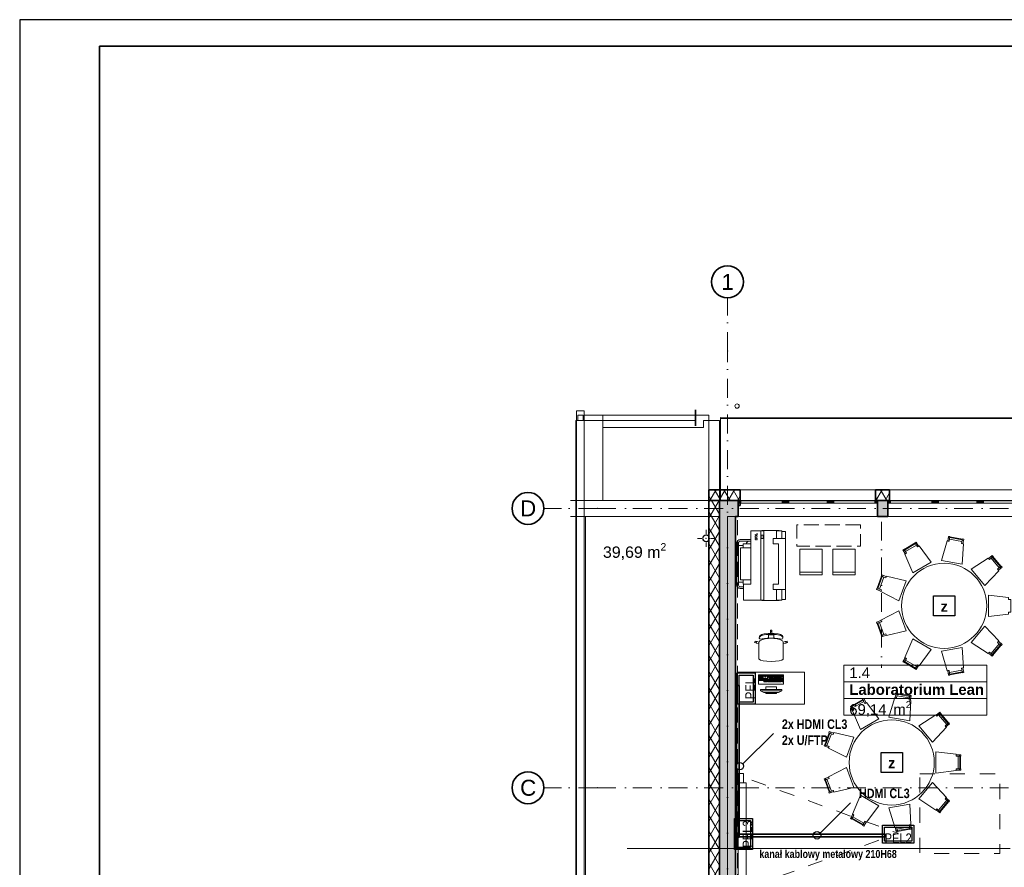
# Model space of a CAD drawing. Header units: millimetres. Extents: x 82175 to 237000, y 24756 to 471700.
# Tile 115 of 256: x 82175 to 100669, y 312464 to 328392. Entities that reach past the tile are written whole.
import ezdxf
from ezdxf.lldxf.tags import DXFTag

# ---------------------------------------------------------------- set-up
doc = ezdxf.new("R2010")
doc.units = ezdxf.units.MM
for name, pattern in [('Krawędzie ukryte', [3.912222, 2.822222, -1.09]), ('Kropki i Kreski', [6.702778, 3.527778, -1.763889, 0, -1.411111]), ('Przerywana', [5.644444, 2.822222, -2.822222])]:
    doc.linetypes.add(name, pattern=pattern)
for name, color, linetype, lineweight in [('!! kanał podpoaraperowy z gniazdami', 6, 'Continuous', 35), ('#_EL - opis', 7, 'Continuous', 20), ('CP_FRREF', 251, 'Continuous', 35), ('\xa0♦EL - Gniazda', 1, 'Continuous', 35), ('\xa0♦elektryczne', 1, 'Continuous', 30), ('\xa0♦IT - HDMI', 1, 'Continuous', 35), ('\xa0♦IT - opis', 3, 'SOLID', 30)]:
    doc.layers.add(name, color=color, linetype=linetype, lineweight=lineweight)
for name, color, linetype in [('#EL - Teletechnika', 3, 'Continuous'), ('- A - ocieplenie', 8, 'Continuous'), ('- strefy pomieszczeń', 8, 'Continuous'), ('2D - Ogólne', 8, 'Continuous'), ('2D - Rysunki i Obrazki', 8, 'Continuous'), ('CP_LINENORM', 253, 'Continuous'), ('Instalacje - Wod_Kan', 8, 'Continuous'), ('Konstrukcja - Dach', 8, 'Continuous'), ('Konstrukcja - Siatka mod', 8, 'Continuous'), ('Konstrukcja - Stropy', 8, 'Continuous'), ('Konstrukcja - Ściany zewnętrzne', 8, 'Continuous'), ('Okna Archicada', 8, 'Continuous'), ('Wnętrze - Umeblowanie', 8, 'Continuous'), ('Wykończenie - Ściany', 8, 'Continuous'), ('z JAN', 8, 'Continuous')]:
    doc.layers.add(name, color=color, linetype=linetype)
doc.styles.add('OP_100', font='ARIALN.TTF', dxfattribs={"width": 0.8, "height": 20})
doc.styles.get("Standard").update_dxf_attribs({"font": 'arial.ttf'})
doc.styles.add('STYL_AUTOMATYCZNY_1', font='arial.ttf')
doc.styles.add('STYL_AUTOMATYCZNY_11', font='txt')
doc.styles.add('STYL_AUTOMATYCZNY_2', font='arial.ttf')
tags = doc.linetypes.add('SOLID', pattern=[10, 10, 0]).pattern_tags.tags
tags[6:7] = [DXFTag(74, 4), DXFTag(75, 0), DXFTag(340, '0'), DXFTag(46, 0.0), DXFTag(50, 0.0), DXFTag(44, 0.0), DXFTag(45, 0.0)]
tags[4:5] = [DXFTag(74, 4), DXFTag(75, 0), DXFTag(340, '0'), DXFTag(46, 0.0), DXFTag(50, 0.0), DXFTag(44, 0.0), DXFTag(45, 0.0)]
pattern_1 = [(60, (-135208.59, 595386.62), (-129.90381, 75), []), (120, (-135208.59, 595386.62), (129.90381, 75), [])]

# ---------------------------------------------------------------- blocks, each defined once
blk = doc.blocks.new('PEl 2')
at = {"layer": '#EL - Teletechnika', "color": 1, "lineweight": 30}
blk.add_lwpolyline([(53978, 11971), (53390, 11971), (53390, 12312), (53978, 12312)], close=True, dxfattribs=at)
at = {"layer": '#EL - Teletechnika', "color": 7, "lineweight": 30}
blk.add_lwpolyline([(53939, 12010), (53430, 12010), (53430, 12273), (53939, 12273)], close=True, dxfattribs=at)
at = {"layer": '#EL - Teletechnika', "color": 1, "insert": (53684, 12065), "char_height": 20.79, "attachment_point": 5, "line_spacing_factor": 0.4}
blk.add_mtext('\\fArial Narrow|b0|i0;{\\H8.7679950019x;\\A1;PEL}\\A1;\\fTahoma|b1|i0|c238;\\P', dxfattribs=at)
blk = doc.blocks.new('pel3')
at = {"layer": '#EL - Teletechnika', "color": 1, "lineweight": 30}
blk.add_lwpolyline([(294, 0), (-294, 0), (-294, 341), (294, 341)], close=True, dxfattribs=at)
at = {"layer": '#EL - Teletechnika', "color": 7, "lineweight": 30}
blk.add_lwpolyline([(255, 39), (-255, 39), (-255, 302), (255, 302)], close=True, dxfattribs=at)
at = {"layer": '#EL - Teletechnika', "color": 1, "insert": (0, 94), "char_height": 20.79, "attachment_point": 5, "line_spacing_factor": 0.4}
blk.add_mtext('\\fArial Narrow|b0|i0;{\\H8.7679950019x;\\A1;PEL3}\\A1;\\fTahoma|b1|i0|c238;\\P', dxfattribs=at)
blk = doc.blocks.new('dws')
at = {"layer": '#EL - Teletechnika', "color": 1, "lineweight": 30}
blk.add_lwpolyline([(294, 0), (-294, 0), (-294, 341), (294, 341)], close=True, dxfattribs=at)
at = {"layer": '#EL - Teletechnika', "color": 7, "lineweight": 30}
blk.add_lwpolyline([(255, 39), (-255, 39), (-255, 302), (255, 302)], close=True, dxfattribs=at)
at = {"layer": '#EL - Teletechnika', "color": 1, "insert": (0, 94), "char_height": 20.79, "attachment_point": 5, "line_spacing_factor": 0.4}
blk.add_mtext('\\fArial Narrow|b0|i0;{\\H8.7679950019x;\\A1;PEL2}\\A1;\\fTahoma|b1|i0|c238;\\P', dxfattribs=at)

msp = doc.modelspace()

# ---------------------------------------------------------------- hatches: boundary and pattern name
at = {"layer": '- A - ocieplenie', "linetype": 'Continuous', "lineweight": 13}
h = msp.add_hatch(dxfattribs=at)
h.set_pattern_fill('Izolacja_miękka_0003', color=8, style=0, pattern_type=2)
h.set_pattern_definition(pattern_1)
h.paths.add_polyline_path([(95120, 319359), (95320, 319359), (95120, 319559)])
h = msp.add_hatch(dxfattribs=at)
h.set_pattern_fill('Izolacja_miękka_0003', color=8, style=0, pattern_type=2)
h.set_pattern_definition(pattern_1)
h.paths.add_polyline_path([(95120, 319559), (95320, 319359), (95709, 319359), (95709, 319559)])
h = msp.add_hatch(dxfattribs=at)
h.set_pattern_fill('Izolacja_miękka_0003', color=8, style=0, pattern_type=2)
h.set_pattern_definition(pattern_1)
h.paths.add_polyline_path([(98249, 319359), (98510, 319359), (98510, 319559), (98249, 319559)])
at = {"layer": '- A - ocieplenie', "linetype": 'Continuous', "lineweight": 15}
h = msp.add_hatch(dxfattribs=at)
h.set_pattern_fill('Izolacja_miękka_0003', color=8, style=0, pattern_type=2)
h.set_pattern_definition(pattern_1)
h.paths.add_polyline_path([(95120, 319359), (95120, 306529), (95320, 306529), (95320, 319359)])
at = {"layer": '- A - ocieplenie', "linetype": 'Continuous', "lineweight": 13}
h = msp.add_hatch(dxfattribs=at)
h.set_pattern_fill('Izolacja_miękka_0003', color=8, style=0, pattern_type=2)
h.set_pattern_definition(pattern_1)
h.paths.add_polyline_path([(95669, 319359), (95669, 319262), (95709, 319262), (95709, 319359)])
at = {"layer": 'Instalacje - Wod_Kan', "linetype": 'Continuous', "lineweight": 13}
h = msp.add_hatch(color=8, dxfattribs=at)
h.paths.add_polyline_path([(95068, 318710, 0.414214), (95003, 318645, 0.414214), (95068, 318580, 0.414214), (95133, 318645, 0.414214)])
h.paths.add_polyline_path([(95068, 318705, -1), (95068, 318585, -1)], flags=0)
at = {"layer": 'Konstrukcja - Ściany zewnętrzne', "linetype": 'Continuous', "lineweight": 13}
for points in [[(95620, 319359), (95320, 319359), (95620, 319059)], [(95320, 319059), (95620, 319059), (95320, 319359)], [(95620, 319059), (95669, 319059), (95669, 319359), (95620, 319359)], [(98289, 319359), (98289, 319059), (98480, 319059), (98480, 319359)], [(95320, 319059), (95320, 306579), (95620, 306579), (95620, 319059)]]:
    msp.add_hatch(color=8, dxfattribs=at).paths.add_polyline_path(points)
at = {"layer": 'Okna Archicada', "linetype": 'Continuous', "lineweight": 13}
for points in [[(95669, 319359), (95669, 319309), (95719, 319309), (95719, 319359)], [(96544, 319309), (96544, 319359), (96494, 319359), (96494, 319309)], [(96544, 319359), (96544, 319309), (96619, 319309), (96619, 319359)], [(97414, 319309), (97414, 319359), (97339, 319359), (97339, 319309)], [(97414, 319359), (97414, 319309), (97464, 319309), (97464, 319359)], [(98289, 319309), (98289, 319359), (98239, 319359), (98239, 319309)], [(98480, 319359), (98480, 319309), (98530, 319309), (98530, 319359)], [(99355, 319309), (99355, 319359), (99305, 319359), (99305, 319309)], [(99355, 319359), (99355, 319309), (99430, 319309), (99430, 319359)], [(100225, 319309), (100225, 319359), (100150, 319359), (100150, 319309)], [(100225, 319359), (100225, 319309), (100275, 319309), (100275, 319359)]]:
    msp.add_hatch(color=8, dxfattribs=at).paths.add_polyline_path(points)

# ---------------------------------------------------------------- linework, layer by layer
at = {"layer": '!! kanał podpoaraperowy z gniazdami'}
for points in [[(95638, 315883), (95638, 313031), (95688, 313031), (95688, 315883)], [(98426, 313084), (95656, 313084), (95656, 313034), (98426, 313034)]]:
    msp.add_lwpolyline(points, close=True, dxfattribs=at)
at = {"layer": '- A - ocieplenie', "color": 8, "linetype": 'Continuous', "lineweight": 35, "ltscale": 100}
for p, q in [((95709, 319409), (95709, 319559)), ((95709, 319359), (95709, 319409)), ((98249, 319409), (98249, 319559)), ((98249, 319359), (98249, 319409)), ((98510, 319409), (98510, 319559)), ((98510, 319359), (98510, 319409)), ((95120, 319359), (95320, 319359)), ((95120, 319359), (95320, 319359))]:
    msp.add_line(p, q, dxfattribs=at)
at = {"layer": '- A - ocieplenie', "color": 8, "linetype": 'Continuous', "lineweight": 35, "ltscale": 100, "flags": 128}
for points in [[(95120, 319559), (95120, 319359)], [(95709, 319559), (95120, 319559)], [(98510, 319559), (98249, 319559)], [(95120, 319359), (95120, 306529)], [(95320, 319359), (95669, 319359)], [(95320, 306529), (95320, 319359)], [(95669, 319359), (95669, 319262)], [(95669, 319262), (95709, 319262)], [(95709, 319262), (95709, 319359)], [(98249, 319359), (98510, 319359)]]:
    msp.add_lwpolyline(points, dxfattribs=at)
at = {"layer": '- strefy pomieszczeń', "color": 8, "linetype": 'Continuous', "lineweight": 13, "ltscale": 100}
for p, q in [((97657, 316265), (100341, 316265)), ((97657, 315950), (97657, 316265)), ((100341, 316265), (100341, 315950)), ((100341, 315950), (97657, 315950)), ((97657, 315950), (100341, 315950)), ((97657, 315636), (97657, 315950)), ((100341, 315950), (100341, 315636)), ((100341, 315636), (97657, 315636)), ((97657, 315636), (100341, 315636)), ((97657, 315322), (97657, 315636)), ((100341, 315636), (100341, 315322)), ((100341, 315322), (97657, 315322))]:
    msp.add_line(p, q, dxfattribs=at)
at = {"color": 8, "linetype": 'Continuous', "lineweight": 13, "ltscale": 100}
for p, q in [((92784, 320959), (94870, 320959)), ((92784, 320859), (94870, 320859))]:
    msp.add_line(p, q, dxfattribs=at)
at = {"color": 8, "linetype": 'Continuous', "lineweight": 35, "ltscale": 100}
for p, q in [((94870, 320859), (94870, 321059)), ((94870, 320759), (94870, 320959))]:
    msp.add_line(p, q, dxfattribs=at)
at = {"layer": '2D - Ogólne', "color": 8, "linetype": 'Continuous', "lineweight": 13, "ltscale": 100}
for p, q in [((92520, 319359), (95320, 319359)), ((92520, 319059), (95320, 319059)), ((93587, 312819), (100777, 312819))]:
    msp.add_line(p, q, dxfattribs=at)
at = {"layer": '2D - Ogólne', "color": 8, "linetype": 'Kropki i Kreski', "lineweight": 15, "ltscale": 100}
msp.add_line((98361, 318958), (98361, 316211), dxfattribs=at)
at = {"layer": '2D - Ogólne', "color": 8, "linetype": 'Przerywana', "lineweight": 13, "ltscale": 100, "flags": 128}
msp.add_lwpolyline([(99083, 314223), (100583, 314223), (100583, 312723), (99083, 312723)], close=True, dxfattribs=at)
at = {"layer": '2D - Rysunki i Obrazki', "color": 8, "linetype": 'Continuous', "lineweight": 13, "ltscale": 100}
for p, q in [((99739, 317566), (99339, 317566)), ((99339, 317566), (99339, 317189)), ((99739, 317189), (99739, 317566)), ((99339, 317189), (99739, 317189)), ((98754, 314624), (98354, 314624)), ((98354, 314624), (98354, 314247)), ((98754, 314247), (98754, 314624)), ((98354, 314247), (98754, 314247))]:
    msp.add_line(p, q, dxfattribs=at)
at = {"layer": 'CP_FRREF'}
for p, q in [((136675, 327892), (83675, 327892)), ((83675, 327892), (83675, 299192))]:
    msp.add_line(p, q, dxfattribs=at)
at = {"layer": 'CP_LINENORM', "linetype": 'Continuous'}
for p, q in [((137175, 328392), (82175, 328392)), ((82175, 328392), (82175, 298692))]:
    msp.add_line(p, q, dxfattribs=at)
at = {"layer": 'Instalacje - Wod_Kan', "color": 8, "linetype": 'Continuous', "lineweight": 0, "ltscale": 100}
for p, q in [((95068, 318725), (95068, 318805)), ((94988, 318645), (94908, 318645)), ((95068, 318565), (95068, 318485)), ((95148, 318645), (95228, 318645))]:
    msp.add_line(p, q, dxfattribs=at)
at = {"layer": 'Instalacje - Wod_Kan', "color": 8, "linetype": 'Continuous', "lineweight": 20, "ltscale": 100, "flags": 128}
for points in [[(95650, 321172, 0.414214), (95610, 321132, 0.414214), (95650, 321092, 0.414214), (95690, 321132, 0.414214)], [(95068, 318710, 0.414214), (95003, 318645, 0.414214), (95068, 318580, 0.414214), (95133, 318645, 0.414214)], [(95068, 318705, -1), (95068, 318585, -1)]]:
    msp.add_lwpolyline(points, format="xyb", close=True, dxfattribs=at)
at = {"layer": 'Instalacje - Wod_Kan', "color": 8, "linetype": 'Continuous', "lineweight": 0, "ltscale": 100}
msp.add_point((95068, 318645), dxfattribs=at)
at = {"layer": 'Konstrukcja - Dach', "color": 8, "linetype": 'Continuous', "lineweight": 13, "ltscale": 100, "flags": 128}
for points in [[(95340, 320919), (119390, 320900)], [(95340, 319359), (95340, 320919)], [(119390, 319359), (95340, 319359)], [(95340, 319359), (95340, 319352)], [(119390, 319352), (95340, 319352)], [(92620, 319059), (95320, 319059)], [(92620, 306579), (92620, 319059)], [(92804, 319059), (95320, 319059)], [(92804, 306579), (92804, 319059)], [(95320, 319059), (95320, 306579)], [(95320, 319059), (95320, 306579)]]:
    msp.add_lwpolyline(points, dxfattribs=at)
at = {"layer": 'Konstrukcja - Siatka mod', "color": 8, "linetype": 'Kropki i Kreski', "lineweight": 13, "ltscale": 100}
for p, q in [((95470, 322165), (95470, 323165)), ((95470, 305200), (95470, 322165)), ((93022, 319209), (92022, 319209)), ((93022, 319209), (122467, 319209)), ((93022, 313959), (92022, 313959)), ((93022, 313959), (122467, 313959))]:
    msp.add_line(p, q, dxfattribs=at)
at = {"layer": 'Konstrukcja - Siatka mod', "color": 8, "linetype": 'Continuous', "lineweight": 35, "ltscale": 100}
for centre in [(95470, 323465), (91722, 319209), (91722, 313959)]:
    msp.add_circle(centre, 300, dxfattribs=at)
at = {"layer": 'Konstrukcja - Siatka mod', "color": 8, "linetype": 'Kropki i Kreski', "lineweight": 13, "ltscale": 100}
for p in [(95470, 322165), (95470, 322165), (93022, 319209), (93022, 319209), (93022, 313959), (93022, 313959)]:
    msp.add_point(p, dxfattribs=at)
at = {"layer": 'Konstrukcja - Stropy', "color": 8, "linetype": 'Continuous', "lineweight": 13, "ltscale": 100, "flags": 128}
for points in [[(93130, 320959), (93130, 319359), (95120, 319359), (95120, 320959)], [(93130, 320959), (93130, 319359), (95120, 319359), (95120, 320959)], [(122510, 319059), (95470, 319059), (95470, 306579), (107140, 306579), (107140, 311629), (110440, 311629), (110440, 306579), (122510, 306579)]]:
    msp.add_lwpolyline(points, close=True, dxfattribs=at)
at = {"layer": 'Konstrukcja - Ściany zewnętrzne', "color": 8, "linetype": 'Continuous', "lineweight": 35, "ltscale": 100}
for p, q in [((95669, 319359), (95669, 319309)), ((95669, 319309), (95669, 319059)), ((98289, 319359), (98289, 319309)), ((98289, 319309), (98289, 319059)), ((98480, 319359), (98480, 319309)), ((98480, 319309), (98480, 319059))]:
    msp.add_line(p, q, dxfattribs=at)
at = {"layer": 'Konstrukcja - Ściany zewnętrzne', "color": 8, "linetype": 'Continuous', "lineweight": 35, "ltscale": 100, "flags": 128}
for points in [[(95320, 319359), (95620, 319359)], [(95320, 319359), (95320, 306327)], [(95669, 319359), (95620, 319359)], [(98480, 319359), (98289, 319359)], [(95620, 306579), (95620, 319059)], [(95620, 319059), (95669, 319059)], [(98289, 319059), (98480, 319059)]]:
    msp.add_lwpolyline(points, dxfattribs=at)
at = {"layer": 'Okna Archicada', "color": 8, "linetype": 'Continuous', "lineweight": 13, "ltscale": 100}
for p, q in [((98249, 319559), (95709, 319559)), ((101070, 319559), (98510, 319559)), ((98289, 319359), (95669, 319359)), ((95669, 319359), (95719, 319359)), ((95719, 319309), (95669, 319309)), ((98249, 319359), (95709, 319359)), ((95719, 319359), (95719, 319309)), ((95719, 319359), (96494, 319359)), ((96494, 319309), (95719, 319309)), ((96494, 319309), (96494, 319359)), ((96494, 319359), (96544, 319359)), ((96544, 319309), (96494, 319309)), ((96544, 319359), (96619, 319359)), ((96619, 319309), (96544, 319309)), ((96619, 319359), (96619, 319309)), ((96619, 319359), (97339, 319359)), ((97339, 319309), (96619, 319309)), ((97339, 319309), (97339, 319359)), ((97339, 319359), (97414, 319359)), ((97414, 319309), (97339, 319309)), ((97414, 319359), (97464, 319359)), ((97464, 319309), (97414, 319309)), ((97464, 319359), (97464, 319309)), ((97464, 319359), (98239, 319359)), ((98239, 319309), (97464, 319309)), ((98239, 319309), (98239, 319359)), ((98239, 319359), (98289, 319359)), ((98289, 319309), (98239, 319309)), ((101100, 319359), (98480, 319359)), ((98480, 319359), (98530, 319359)), ((98530, 319309), (98480, 319309)), ((101070, 319359), (98510, 319359)), ((98530, 319359), (98530, 319309)), ((98530, 319359), (99305, 319359)), ((99305, 319309), (98530, 319309)), ((99305, 319309), (99305, 319359)), ((99305, 319359), (99355, 319359)), ((99355, 319309), (99305, 319309)), ((99355, 319359), (99430, 319359)), ((99430, 319309), (99355, 319309)), ((99430, 319359), (99430, 319309)), ((99430, 319359), (100150, 319359)), ((100150, 319309), (99430, 319309)), ((100150, 319309), (100150, 319359)), ((100150, 319359), (100225, 319359)), ((100225, 319309), (100150, 319309)), ((100225, 319359), (100275, 319359)), ((100275, 319309), (100225, 319309)), ((100275, 319359), (100275, 319309)), ((100275, 319359), (101050, 319359)), ((101050, 319309), (100275, 319309)), ((98289, 319059), (95669, 319059)), ((101100, 319059), (98480, 319059))]:
    msp.add_line(p, q, dxfattribs=at)
at = {"layer": 'Okna Archicada', "color": 8, "linetype": 'Continuous', "lineweight": 35, "ltscale": 100}
for p, q in [((95709, 319409), (95709, 319559)), ((95709, 319359), (95709, 319409)), ((98249, 319409), (98249, 319559)), ((98249, 319359), (98249, 319409)), ((98510, 319409), (98510, 319559)), ((98510, 319359), (98510, 319409)), ((95669, 319359), (95669, 319309)), ((95669, 319359), (95669, 319309)), ((95669, 319309), (95669, 319059)), ((98289, 319359), (98289, 319309)), ((98289, 319359), (98289, 319309)), ((98289, 319309), (98289, 319059)), ((98480, 319359), (98480, 319309)), ((98480, 319359), (98480, 319309)), ((98480, 319309), (98480, 319059))]:
    msp.add_line(p, q, dxfattribs=at)
at = {"layer": 'Wnętrze - Umeblowanie', "color": 8, "linetype": 'Continuous', "lineweight": 13, "ltscale": 100}
for p, q in [((96096, 317485), (96096, 318785)), ((96100, 318645), (96100, 318705)), ((96100, 318705), (96142, 318705)), ((96154, 318785), (96111, 318785)), ((96142, 318705), (96142, 318645)), ((96154, 317485), (96154, 318785)), ((96441, 318785), (96391, 318785)), ((96391, 318785), (96391, 318645)), ((96488, 318645), (96488, 318785)), ((99617, 318658), (99642, 318654)), ((99879, 318617), (99643, 318659)), ((95761, 318465), (95761, 318510)), ((95910, 317785), (95910, 318545)), ((96142, 318645), (96100, 318645)), ((96329, 318545), (96329, 318645)), ((96329, 318645), (96561, 318645)), ((96427, 318545), (96329, 318545)), ((96427, 317785), (96427, 318545)), ((99002, 318546), (98795, 318426)), ((99026, 318554), (99005, 318542)), ((99902, 318608), (99878, 318612)), ((95711, 317865), (95711, 318465)), ((95711, 318465), (95910, 318465)), ((98776, 318409), (98797, 318422)), ((100422, 318308), (100438, 318289)), ((100596, 318109), (100442, 318292)), ((100608, 318086), (100592, 318105)), ((97249, 318012), (96829, 318012)), ((97869, 318012), (97449, 318012)), ((98377, 317928), (98295, 317703)), ((98390, 317950), (98381, 317926)), ((95910, 317865), (95711, 317865)), ((95761, 317820), (95761, 317865)), ((95769, 317785), (95910, 317785)), ((96329, 317685), (96329, 317785)), ((96329, 317785), (96427, 317785)), ((96561, 317685), (96329, 317685)), ((96391, 317485), (96391, 317685)), ((96488, 317495), (96488, 317685)), ((98291, 317678), (98300, 317701)), ((96111, 317485), (96154, 317485)), ((96441, 317485), (96391, 317485)), ((98291, 317077), (98300, 317054)), ((98295, 317052), (98377, 316827)), ((96071, 316804), (96081, 316817)), ((96081, 316817), (96112, 316837)), ((96101, 316815), (96089, 316805)), ((96114, 316823), (96101, 316815)), ((96112, 316837), (96132, 316845)), ((96134, 316829), (96114, 316823)), ((96132, 316845), (96158, 316849)), ((96160, 316834), (96134, 316829)), ((96158, 316849), (96231, 316856)), ((96190, 316838), (96160, 316834)), ((96223, 316840), (96190, 316838)), ((96256, 316842), (96223, 316840)), ((96231, 316856), (96289, 316859)), ((96238, 316804), (96238, 316834)), ((96238, 316834), (96272, 316834)), ((96289, 316842), (96256, 316842)), ((96272, 316834), (96274, 316883)), ((96272, 316834), (96289, 316834)), ((96274, 316920), (96277, 316923)), ((96274, 316883), (96274, 316920)), ((96274, 316883), (96275, 316889)), ((96275, 316889), (96278, 316894)), ((96277, 316923), (96289, 316923)), ((96278, 316894), (96283, 316897)), ((96283, 316897), (96289, 316898)), ((96301, 316923), (96289, 316923)), ((96295, 316897), (96289, 316898)), ((96346, 316856), (96289, 316859)), ((96289, 316842), (96322, 316842)), ((96306, 316834), (96289, 316834)), ((96299, 316894), (96295, 316897)), ((96303, 316889), (96299, 316894)), ((96304, 316920), (96301, 316923)), ((96304, 316883), (96303, 316889)), ((96304, 316883), (96304, 316920)), ((96306, 316834), (96304, 316883)), ((96339, 316834), (96306, 316834)), ((96322, 316842), (96355, 316840)), ((96339, 316804), (96339, 316834)), ((96420, 316849), (96346, 316856)), ((96355, 316840), (96387, 316838)), ((96387, 316838), (96417, 316834)), ((96417, 316834), (96443, 316829)), ((96445, 316845), (96420, 316849)), ((96443, 316829), (96464, 316823)), ((96465, 316837), (96445, 316845)), ((96464, 316823), (96477, 316815)), ((96496, 316817), (96465, 316837)), ((96477, 316815), (96489, 316805)), ((96507, 316804), (96496, 316817)), ((98390, 316806), (98381, 316829)), ((95979, 316691), (95986, 316714)), ((95981, 316688), (95979, 316691)), ((96016, 316676), (95981, 316688)), ((95986, 316714), (95990, 316716)), ((95990, 316716), (96025, 316705)), ((96006, 316695), (96009, 316700)), ((96006, 316689), (96006, 316695)), ((96007, 316684), (96006, 316689)), ((96011, 316679), (96007, 316684)), ((96009, 316700), (96014, 316704)), ((96016, 316676), (96011, 316679)), ((96014, 316704), (96020, 316705)), ((96060, 316661), (96016, 316676)), ((96020, 316705), (96025, 316705)), ((96025, 316705), (96060, 316695)), ((96060, 316695), (96077, 316723)), ((96060, 316695), (96060, 316695)), ((96060, 316695), (96060, 316661)), ((96060, 316452), (96060, 316661)), ((96067, 316768), (96071, 316804)), ((96074, 316756), (96067, 316768)), ((96074, 316794), (96070, 316791)), ((96080, 316799), (96074, 316794)), ((96091, 316753), (96074, 316756)), ((96077, 316723), (96127, 316747)), ((96089, 316805), (96080, 316799)), ((96120, 316756), (96091, 316753)), ((96166, 316762), (96120, 316756)), ((96127, 316747), (96201, 316763)), ((96217, 316767), (96166, 316762)), ((96201, 316763), (96238, 316765)), ((96289, 316769), (96217, 316767)), ((96238, 316765), (96238, 316804)), ((96238, 316765), (96289, 316768)), ((96289, 316769), (96361, 316767)), ((96339, 316765), (96289, 316768)), ((96339, 316765), (96339, 316804)), ((96377, 316763), (96339, 316765)), ((96361, 316767), (96412, 316762)), ((96451, 316747), (96377, 316763)), ((96412, 316762), (96457, 316756)), ((96501, 316723), (96451, 316747)), ((96457, 316756), (96486, 316753)), ((96486, 316753), (96503, 316756)), ((96489, 316805), (96498, 316799)), ((96498, 316799), (96504, 316794)), ((96518, 316695), (96501, 316723)), ((96503, 316756), (96510, 316768)), ((96504, 316794), (96508, 316791)), ((96510, 316768), (96507, 316804)), ((96552, 316705), (96518, 316695)), ((96518, 316695), (96518, 316695)), ((96518, 316695), (96518, 316661)), ((96518, 316661), (96561, 316676)), ((96518, 316452), (96518, 316661)), ((96588, 316716), (96552, 316705)), ((96558, 316705), (96552, 316705)), ((96564, 316704), (96558, 316705)), ((96561, 316676), (96597, 316688)), ((96561, 316676), (96567, 316679)), ((96568, 316700), (96564, 316704)), ((96567, 316679), (96570, 316684)), ((96571, 316695), (96568, 316700)), ((96570, 316684), (96572, 316689)), ((96572, 316689), (96571, 316695)), ((96591, 316714), (96588, 316716)), ((96599, 316691), (96591, 316714)), ((96597, 316688), (96599, 316691)), ((100442, 316463), (100596, 316646)), ((100608, 316669), (100592, 316650)), ((96060, 316415), (96060, 316452)), ((96518, 316415), (96518, 316452)), ((100422, 316447), (100438, 316466)), ((96060, 316384), (96060, 316415)), ((96064, 316376), (96060, 316384)), ((96091, 316355), (96064, 316376)), ((96093, 316354), (96091, 316355)), ((96139, 316343), (96093, 316354)), ((96208, 316336), (96139, 316343)), ((96209, 316336), (96208, 316336)), ((96289, 316333), (96209, 316336)), ((96289, 316333), (96369, 316336)), ((96369, 316336), (96370, 316336)), ((96370, 316336), (96439, 316343)), ((96439, 316343), (96485, 316354)), ((96485, 316354), (96487, 316355)), ((96487, 316355), (96514, 316376)), ((96514, 316376), (96518, 316384)), ((96518, 316384), (96518, 316415)), ((98776, 316346), (98797, 316333)), ((98795, 316329), (99002, 316209)), ((96142, 316074), (96064, 316074)), ((96064, 316074), (96064, 315977)), ((96083, 316074), (96083, 315977)), ((96103, 316074), (96103, 315977)), ((96142, 315977), (96142, 316074)), ((96210, 316074), (96152, 316074)), ((96152, 316074), (96152, 316054)), ((96171, 316074), (96171, 316054)), ((96191, 316074), (96191, 316054)), ((96210, 316054), (96210, 316074)), ((96514, 316074), (96220, 316074)), ((96220, 316074), (96220, 315977)), ((96255, 316074), (96255, 316054)), ((96279, 316074), (96279, 316054)), ((96303, 316074), (96303, 316054)), ((96328, 316074), (96328, 316054)), ((96436, 316074), (96436, 316054)), ((96458, 316074), (96458, 316054)), ((96480, 316074), (96480, 316054)), ((96514, 315977), (96514, 316074)), ((99026, 316201), (99005, 316214)), ((99617, 316097), (99642, 316101)), ((99643, 316096), (99879, 316138)), ((99902, 316147), (99878, 316143)), ((96142, 316035), (96064, 316035)), ((96142, 315996), (96064, 315996)), ((96064, 315977), (96142, 315977)), ((96142, 316054), (96083, 316054)), ((96142, 316015), (96083, 316015)), ((96122, 316054), (96122, 315977)), ((96152, 316054), (96171, 316054)), ((96210, 316015), (96152, 316015)), ((96152, 316015), (96152, 315977)), ((96210, 315996), (96152, 315996)), ((96152, 315977), (96210, 315977)), ((96210, 315967), (96152, 315967)), ((96152, 315967), (96152, 315947)), ((96152, 315947), (96210, 315947)), ((96171, 316054), (96171, 316035)), ((96191, 316054), (96171, 316054)), ((96171, 316035), (96191, 316035)), ((96171, 316015), (96171, 315977)), ((96171, 315967), (96171, 315947)), ((96191, 316035), (96191, 316054)), ((96191, 316054), (96210, 316054)), ((96191, 316015), (96191, 315977)), ((96191, 315967), (96191, 315947)), ((96210, 315977), (96210, 316015)), ((96210, 315947), (96210, 315967)), ((96514, 316054), (96220, 316054)), ((96514, 316035), (96220, 316035)), ((96514, 315996), (96220, 315996)), ((96220, 315977), (96514, 315977)), ((96299, 315967), (96220, 315967)), ((96220, 315967), (96220, 315947)), ((96220, 315947), (96299, 315947)), ((96240, 315967), (96240, 315947)), ((96245, 316035), (96245, 316015)), ((96514, 316015), (96245, 316015)), ((96250, 316015), (96250, 315996)), ((96259, 315996), (96259, 315977)), ((96259, 315967), (96259, 315947)), ((96264, 316035), (96264, 316015)), ((96269, 316015), (96269, 315996)), ((96274, 316054), (96274, 316035)), ((96279, 315996), (96279, 315977)), ((96279, 315967), (96279, 315947)), ((96284, 316035), (96284, 316015)), ((96289, 316015), (96289, 315996)), ((96294, 316054), (96294, 316035)), ((96299, 315996), (96299, 315977)), ((96299, 315947), (96299, 315967)), ((96303, 316035), (96303, 316015)), ((96308, 316015), (96308, 315996)), ((96387, 315967), (96308, 315967)), ((96308, 315967), (96308, 315947)), ((96308, 315947), (96387, 315947)), ((96313, 316054), (96313, 316035)), ((96318, 315996), (96318, 315977)), ((96323, 316035), (96323, 316015)), ((96328, 316015), (96328, 315996)), ((96328, 315967), (96328, 315947)), ((96333, 316054), (96333, 316035)), ((96338, 315996), (96338, 315977)), ((96343, 316035), (96343, 316015)), ((96348, 316015), (96348, 315996)), ((96348, 315967), (96348, 315947)), ((96352, 316054), (96352, 316035)), ((96357, 315996), (96357, 315977)), ((96362, 316035), (96362, 316015)), ((96367, 316015), (96367, 315996)), ((96367, 315967), (96367, 315947)), ((96372, 316054), (96372, 316035)), ((96377, 315996), (96377, 315977)), ((96382, 316035), (96382, 316015)), ((96387, 316015), (96387, 315996)), ((96387, 315947), (96387, 315967)), ((96392, 316054), (96392, 316035)), ((96397, 315996), (96397, 315977)), ((96475, 315967), (96397, 315967)), ((96397, 315967), (96397, 315947)), ((96397, 315947), (96475, 315947)), ((96401, 316035), (96401, 316015)), ((96406, 316015), (96406, 315996)), ((96411, 316054), (96411, 316035)), ((96416, 315996), (96416, 315977)), ((96416, 315967), (96416, 315947)), ((96421, 316035), (96421, 316015)), ((96426, 316015), (96426, 315996)), ((96431, 316054), (96431, 316035)), ((96436, 315996), (96436, 315977)), ((96436, 315967), (96436, 315947)), ((96441, 316035), (96441, 316015)), ((96445, 316015), (96445, 315996)), ((96450, 316054), (96450, 316035)), ((96455, 315996), (96455, 315977)), ((96455, 315967), (96455, 315947)), ((96460, 316035), (96460, 316015)), ((96465, 316015), (96465, 315996)), ((96470, 316054), (96470, 316035)), ((96475, 315996), (96475, 315977)), ((96475, 315947), (96475, 315967)), ((96480, 316035), (96480, 316015)), ((96485, 316015), (96485, 315996)), ((96490, 316054), (96490, 316035)), ((96494, 315996), (96494, 315977)), ((96514, 315967), (96494, 315967)), ((96494, 315967), (96494, 315947)), ((96494, 315947), (96514, 315947)), ((96514, 315947), (96514, 315967)), ((96489, 315808), (96089, 315808)), ((96089, 315808), (96089, 315778)), ((96089, 315778), (96489, 315778)), ((96089, 315778), (96149, 315748)), ((96429, 315748), (96149, 315748)), ((96389, 315858), (96189, 315858)), ((96189, 315858), (96189, 315808)), ((96189, 315808), (96389, 315808)), ((96389, 315748), (96189, 315748)), ((96189, 315748), (96189, 315728)), ((96189, 315728), (96389, 315728)), ((96255, 315748), (96255, 315728)), ((96322, 315748), (96322, 315728)), ((96389, 315808), (96389, 315858)), ((96389, 315728), (96389, 315748)), ((96489, 315778), (96429, 315748)), ((96489, 315778), (96489, 315808)), ((98632, 315716), (98657, 315712)), ((98658, 315717), (98894, 315675)), ((97810, 315484), (98017, 315604)), ((98041, 315612), (98020, 315600)), ((98917, 315666), (98893, 315670)), ((97791, 315467), (97812, 315480)), ((99437, 315366), (99453, 315347)), ((99457, 315350), (99611, 315167)), ((99623, 315144), (99607, 315163)), ((97310, 314761), (97392, 314986)), ((97405, 315008), (97396, 314984)), ((97306, 314736), (97314, 314759)), ((99829, 314580), (99829, 314555)), ((99834, 314555), (99834, 314316)), ((99829, 314291), (99829, 314316)), ((97306, 314135), (97314, 314112)), ((97392, 313885), (97310, 314110)), ((97405, 313863), (97396, 313887)), ((99611, 313704), (99457, 313521)), ((99623, 313727), (99607, 313708)), ((99437, 313505), (99453, 313524)), ((97791, 313404), (97812, 313391)), ((98017, 313267), (97810, 313387)), ((98041, 313259), (98020, 313271)), ((98632, 313155), (98657, 313159)), ((98894, 313196), (98658, 313154)), ((98917, 313205), (98893, 313201))]:
    msp.add_line(p, q, dxfattribs=at)
at = {"layer": 'Wnętrze - Umeblowanie', "color": 8, "linetype": 'Przerywana', "lineweight": 13, "ltscale": 100}
for p in [(95924, 314103), (95924, 312103)]:
    msp.add_line(p, (98672, 313103), dxfattribs=at)
at = {"layer": 'Wnętrze - Umeblowanie', "color": 8, "linetype": 'Krawędzie ukryte', "lineweight": 13, "ltscale": 100, "flags": 128}
msp.add_lwpolyline([(97969, 318901), (96769, 318901), (96769, 318501), (97969, 318501)], close=True, dxfattribs=at)
at = {"layer": 'Wnętrze - Umeblowanie', "color": 8, "linetype": 'Continuous', "lineweight": 13, "ltscale": 100, "flags": 128}
for points in [[(95769, 317485), (95769, 317785), (95761, 317785), (95761, 317820), (95677, 317820), (95677, 318510), (95761, 318510), (95761, 318545), (95910, 318545), (95910, 318785), (96111, 318785, -0.414214), (96121, 318795), (96431, 318795, -0.414214), (96441, 318785), (96488, 318785), (96488, 318775), (96551, 318775, -0.414214), (96561, 318765), (96561, 317505, -0.414214), (96551, 317495), (96488, 317495), (96488, 317485), (96441, 317485, -0.414214), (96431, 317475), (96121, 317475, -0.414214), (96111, 317485)], [(95769, 317705), (95707, 317705, -0.414214), (95647, 317765), (95647, 318565, -0.414214), (95707, 318625), (95910, 318625), (95910, 318595), (95707, 318595, 0.414214), (95677, 318565), (95677, 317765, 0.414214), (95707, 317735), (95769, 317735)], [(95910, 318545), (95910, 318590), (95869, 318590, 0.414214), (95824, 318545)], [(98739, 317378, -1), (100339, 317378, -1)], [(97754, 314435, 1), (99354, 314435, 1)]]:
    msp.add_lwpolyline(points, format="xyb", close=True, dxfattribs=at)
for points in [[(99606, 318594), (99631, 318590), (99646, 318679), (99622, 318683)], [(99874, 318588), (99638, 318629), (99646, 318674), (99881, 318632)], [(99017, 318520), (98810, 318400), (98787, 318439), (98995, 318559)], [(99297, 318196), (98950, 317996), (98800, 318348), (98830, 318366), (98810, 318400), (99017, 318520), (99037, 318485), (99068, 318503)], [(99059, 318498), (99037, 318485), (98992, 318563), (99014, 318576)], [(99880, 318160), (99486, 318230), (99596, 318596), (99631, 318590), (99638, 318629), (99874, 318588), (99867, 318548), (99901, 318542)], [(99891, 318544), (99867, 318548), (99882, 318637), (99907, 318633)], [(97249, 318442), (96829, 318442), (96829, 317962), (97249, 317962)], [(97869, 318442), (97449, 318442), (97449, 317962), (97869, 317962)], [(98808, 318353), (98830, 318366), (98785, 318444), (98763, 318431)], [(100372, 318266), (100389, 318247), (100457, 318305), (100441, 318324)], [(100573, 318089), (100419, 318273), (100454, 318302), (100608, 318118)], [(100303, 317758), (100046, 318064), (100366, 318274), (100389, 318247), (100419, 318273), (100573, 318089), (100542, 318064), (100565, 318037)], [(100558, 318045), (100542, 318064), (100611, 318122), (100627, 318102)], [(98405, 317918), (98323, 317693), (98281, 317708), (98363, 317933)], [(98827, 317849), (98690, 317474), (98349, 317646), (98361, 317679), (98323, 317693), (98405, 317918), (98442, 317904), (98454, 317937)], [(98451, 317927), (98442, 317904), (98358, 317935), (98366, 317958)], [(98352, 317655), (98361, 317679), (98276, 317710), (98267, 317686)], [(100369, 317178), (100369, 317578), (100749, 317532), (100749, 317497), (100789, 317497), (100789, 317258), (100749, 317258), (100749, 317223)], [(98690, 317282), (98827, 316906), (98454, 316818), (98442, 316851), (98405, 316838), (98323, 317063), (98361, 317076), (98349, 317109)], [(98352, 317100), (98361, 317076), (98276, 317045), (98267, 317069)], [(98323, 317063), (98405, 316838), (98363, 316822), (98281, 317047)], [(100046, 316691), (100303, 316997), (100565, 316718), (100542, 316691), (100573, 316666), (100419, 316482), (100389, 316508), (100366, 316481)], [(98451, 316828), (98442, 316851), (98358, 316820), (98366, 316797)], [(98950, 316759), (99297, 316559), (99068, 316252), (99037, 316270), (99017, 316235), (98810, 316355), (98830, 316390), (98800, 316407)], [(100419, 316482), (100573, 316666), (100608, 316637), (100454, 316453)], [(100558, 316711), (100542, 316691), (100611, 316634), (100627, 316653)], [(99486, 316525), (99880, 316595), (99901, 316213), (99867, 316207), (99874, 316167), (99638, 316126), (99631, 316165), (99596, 316159)], [(100372, 316489), (100389, 316508), (100457, 316450), (100441, 316431)], [(98808, 316402), (98830, 316390), (98785, 316312), (98763, 316324)], [(98810, 316355), (99017, 316235), (98995, 316196), (98787, 316316)], [(99059, 316257), (99037, 316270), (98992, 316192), (99014, 316179)], [(96918, 315528), (95660, 315528), (95660, 316128), (96918, 316128)], [(96524, 315908), (96524, 316078), (96054, 316078), (96054, 315908)], [(99606, 316161), (99631, 316165), (99646, 316077), (99622, 316072)], [(99638, 316126), (99874, 316167), (99881, 316123), (99646, 316081)], [(99891, 316211), (99867, 316207), (99882, 316118), (99907, 316122)], [(98621, 315652), (98646, 315648), (98661, 315737), (98637, 315741)], [(98653, 315687), (98888, 315646), (98896, 315690), (98661, 315732)], [(97825, 315458), (98032, 315578), (98010, 315617), (97802, 315497)], [(97965, 315054), (98312, 315254), (98083, 315561), (98052, 315543), (98032, 315578), (97825, 315458), (97845, 315424), (97815, 315406)], [(98074, 315556), (98052, 315543), (98007, 315621), (98029, 315634)], [(98501, 315288), (98895, 315218), (98916, 315600), (98882, 315606), (98888, 315646), (98653, 315687), (98646, 315648), (98611, 315654)], [(98906, 315602), (98882, 315606), (98897, 315695), (98922, 315691)], [(97823, 315411), (97845, 315424), (97800, 315501), (97778, 315489)], [(99061, 315122), (99318, 314816), (99580, 315095), (99557, 315122), (99588, 315147), (99434, 315331), (99404, 315305), (99381, 315332)], [(99387, 315324), (99404, 315305), (99472, 315363), (99456, 315382)], [(99434, 315331), (99588, 315147), (99622, 315176), (99469, 315360)], [(99573, 315102), (99557, 315122), (99626, 315179), (99642, 315160)], [(97338, 314751), (97420, 314975), (97378, 314991), (97296, 314766)], [(97705, 314531), (97842, 314907), (97469, 314995), (97457, 314962), (97420, 314975), (97338, 314751), (97376, 314737), (97364, 314704)], [(97466, 314985), (97457, 314962), (97373, 314993), (97381, 315016)], [(97367, 314713), (97376, 314737), (97291, 314768), (97282, 314744)], [(99384, 314635), (99384, 314235), (99764, 314281), (99764, 314316), (99804, 314316), (99804, 314555), (99764, 314555), (99764, 314590)], [(99764, 314580), (99764, 314555), (99854, 314555), (99854, 314580)], [(99804, 314555), (99804, 314316), (99849, 314316), (99849, 314555)], [(95668, 314049), (95668, 314229), (95768, 314229), (95768, 314049)], [(97842, 313964), (97705, 314340), (97364, 314167), (97376, 314134), (97338, 314120), (97420, 313895), (97457, 313909), (97469, 313876)], [(99764, 314291), (99764, 314316), (99854, 314316), (99854, 314291)], [(95818, 312119), (95818, 314049), (95668, 314049), (95668, 312119)], [(97367, 314158), (97376, 314134), (97291, 314103), (97282, 314127)], [(97420, 313895), (97338, 314120), (97296, 314105), (97378, 313880)], [(99318, 314055), (99061, 313749), (99381, 313539), (99404, 313566), (99434, 313540), (99588, 313724), (99557, 313749), (99580, 313776)], [(97466, 313886), (97457, 313909), (97373, 313878), (97381, 313855)], [(98312, 313617), (97965, 313817), (97815, 313465), (97845, 313447), (97825, 313413), (98032, 313293), (98052, 313328), (98083, 313310)], [(99588, 313724), (99434, 313540), (99469, 313511), (99622, 313695)], [(99573, 313769), (99557, 313749), (99626, 313692), (99642, 313711)], [(98895, 313653), (98501, 313583), (98611, 313217), (98646, 313223), (98653, 313184), (98888, 313225), (98882, 313265), (98916, 313271)], [(99387, 313547), (99404, 313566), (99472, 313508), (99456, 313489)], [(97823, 313460), (97845, 313447), (97800, 313369), (97778, 313382)], [(98032, 313293), (97825, 313413), (97802, 313374), (98010, 313254)], [(98074, 313315), (98052, 313328), (98007, 313250), (98029, 313237)], [(98621, 313219), (98646, 313223), (98661, 313134), (98637, 313130)], [(98888, 313225), (98653, 313184), (98661, 313139), (98896, 313181)], [(98906, 313269), (98882, 313265), (98897, 313176), (98922, 313180)]]:
    msp.add_lwpolyline(points, close=True, dxfattribs=at)
at = {"layer": 'Wnętrze - Umeblowanie', "color": 8, "linetype": 'Continuous', "lineweight": 13, "ltscale": 100}
for centre, radius in [((95991, 318710), 5), ((96006, 318675), 20), ((96021, 318730), 5), ((96021, 318710), 5), ((95991, 318640), 5), ((95991, 318620), 5), ((96021, 318640), 5), ((96021, 318620), 5)]:
    msp.add_circle(centre, radius, dxfattribs=at)
at = {"layer": 'Wykończenie - Ściany', "color": 8, "linetype": 'Continuous', "lineweight": 20, "ltscale": 100, "flags": 128}
for points in [[(92636, 306329), (92636, 321041), (92776, 321041), (92776, 306329)], [(92756, 320860), (92656, 320860), (92656, 320960), (92756, 320960)]]:
    msp.add_lwpolyline(points, close=True, dxfattribs=at)
at = {"layer": 'z JAN', "color": 8, "linetype": 'Continuous', "lineweight": 13, "ltscale": 100, "flags": 128}
for points in [[(122660, 322781), (122660, 319359), (95340, 319359), (95340, 320900), (119270, 320900), (119270, 322781)], [(92620, 306067), (95320, 306067), (95320, 320859), (95020, 320859), (95020, 320729), (93130, 320729), (93130, 320859), (92620, 320859), (92620, 319359)]]:
    msp.add_lwpolyline(points, close=True, dxfattribs=at)
at = {"layer": 'z JAN', "color": 8, "linetype": 'Krawędzie ukryte', "lineweight": 13, "ltscale": 100, "flags": 128}
msp.add_lwpolyline([(95620, 319059), (95620, 306579), (95660, 306579), (95660, 319059)], close=True, dxfattribs=at)
at = {"layer": '\xa0♦elektryczne', "color": 8}
for points in [[(99339, 317566), (99739, 317566), (99739, 317189), (99339, 317189)], [(98354, 314624), (98754, 314624), (98754, 314247), (98354, 314247)]]:
    msp.add_lwpolyline(points, close=True, dxfattribs=at)
at = {"layer": '\xa0♦IT - opis', "color": 7, "linetype": 'Continuous', "lineweight": 0}
for p, q in [((96331, 314977), (95757, 314407)), ((97781, 313677), (97207, 313107))]:
    msp.add_line(p, q, dxfattribs=at)
at = {"layer": '\xa0♦IT - opis', "color": 7}
for centre in [(95701, 314366), (97151, 313066)]:
    msp.add_circle(centre, 70, dxfattribs=at)

# ---------------------------------------------------------------- block references
at = {"layer": '\xa0♦EL - Gniazda', "rotation": 90}
msp.add_blockref('pel3', (95942, 313090), dxfattribs=at)
at = {"layer": '\xa0♦EL - Gniazda'}
msp.add_blockref('dws', (98675, 312916), dxfattribs=at)
at = {"layer": '\xa0♦IT - HDMI', "rotation": 89.99999999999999}
msp.add_blockref('PEl 2', (107961, 262138), dxfattribs=at)

# ---------------------------------------------------------------- texts
at = {"layer": '#_EL - opis', "insert": (96068, 312790), "char_height": 150, "width": 13225.25, "attachment_point": 1, "style": 'OP_100'}
msp.add_mtext('\\fArial|b1|i0|c238|p34;kanał kablowy metalowy 210H68', dxfattribs=at)
at = {"layer": '- strefy pomieszczeń', "color": 8, "linetype": 'Continuous', "lineweight": 13, "char_height": 200, "attachment_point": 1}
for s, insert, style in [('\\A1;{\\pql;\\pt0,100;\\fArial|b0|i0|c238|p0;\\W1.000000;1.4\\fArial|b0|i0|c238|p0;\\W1.000000;\\A1{\\H.66x;\\S^  ;}\\fArial|b0|i0|c238|p0;\\W1.000000;\\fArial|b0|i0|c238|p0;\\W1.000000;\\A1{\\H.66x;\\S^  ;}}', (97757, 316219), 'STYL_AUTOMATYCZNY_1'), ('\\A1;{\\pql;\\pt0,100;\\fArial|b1|i0|c238|p0;\\W1.000000;Laboratorium Lean\\fArial|b1|i0|c238|p0;\\W1.000000;\\A1{\\H.66x;\\S^  ;}\\fArial|b1|i0|c238|p0;\\W1.000000;\\fArial|b1|i0|c238|p0;\\W1.000000;\\A1{\\H.66x;\\S^  ;}}', (97757, 315905), 'STYL_AUTOMATYCZNY_2'), ('\\A1;{\\pql;\\pt0,100;\\fArial|b0|i0|c238|p0;\\W1.000000;69,14\\fArial|b0|i0|c238|p0;\\W1.000000;\\A1{\\H.66x;\\S^  ;}\\fArial|b0|i0|c238|p0;\\W1.000000; m\\fArial|b0|i0|c238|p0;\\W1.000000;\\A1{\\H.66x;\\S2^  ;}}', (97757, 315588), 'STYL_AUTOMATYCZNY_1')]:
    msp.add_mtext(s, dxfattribs=dict(at, insert=insert, style=style))
at = {"layer": '2D - Rysunki i Obrazki', "color": 8, "linetype": 'Continuous', "lineweight": 35, "char_height": 200, "attachment_point": 8, "style": 'STYL_AUTOMATYCZNY_11'}
for insert in [(99539, 317266), (98554, 314324)]:
    msp.add_mtext('\\A1;{\\pqc;\\fF1|b1|i0|c0|p0;\\W1.000000;z}', dxfattribs=dict(at, insert=insert))
at = {"layer": 'Konstrukcja - Siatka mod', "color": 8, "linetype": 'Continuous', "lineweight": 13, "char_height": 300, "attachment_point": 1, "style": 'STYL_AUTOMATYCZNY_1'}
for s, insert in [('\\A1;{\\pql;\\pt0;\\fArial|b0|i0|c238|p0;\\W1.000000;1}', (95356, 323615)), ('\\A1;{\\pql;\\pt0;\\fArial|b0|i0|c238|p0;\\W1.000000;D}', (91574, 319359)), ('\\A1;{\\pql;\\pt0;\\fArial|b0|i0|c238|p0;\\W1.000000;C}', (91574, 314109))]:
    msp.add_mtext(s, dxfattribs=dict(at, insert=insert))
at = {"layer": 'z JAN', "color": 8, "linetype": 'Continuous', "lineweight": 15, "insert": (93130, 318217), "char_height": 213.999, "attachment_point": 7, "style": 'STYL_AUTOMATYCZNY_1'}
msp.add_mtext('\\A1;{\\pql;\\fArial|b0|i0|c238|p0;\\W1.000000;39,69 m\\fArial|b0|i0|c238|p0;\\W1.000000;\\A1{\\H.66x;\\S2^  ;}}', dxfattribs=at)
at = {"layer": '\xa0♦IT - opis', "char_height": 180, "width": 3733.99, "attachment_point": 1, "style": 'OP_100'}
for s, insert in [('\\C7;\\fArial|b1|i0|c238|p34;2x HDMI CL3\\P2x U/FTP\\P', (96491, 315244)), ('\\C7;\\fArial|b1|i0|c238|p34;HDMI CL3\\P\\P', (97941, 313944))]:
    msp.add_mtext(s, dxfattribs=dict(at, insert=insert))

doc.saveas('drawing.dxf')
